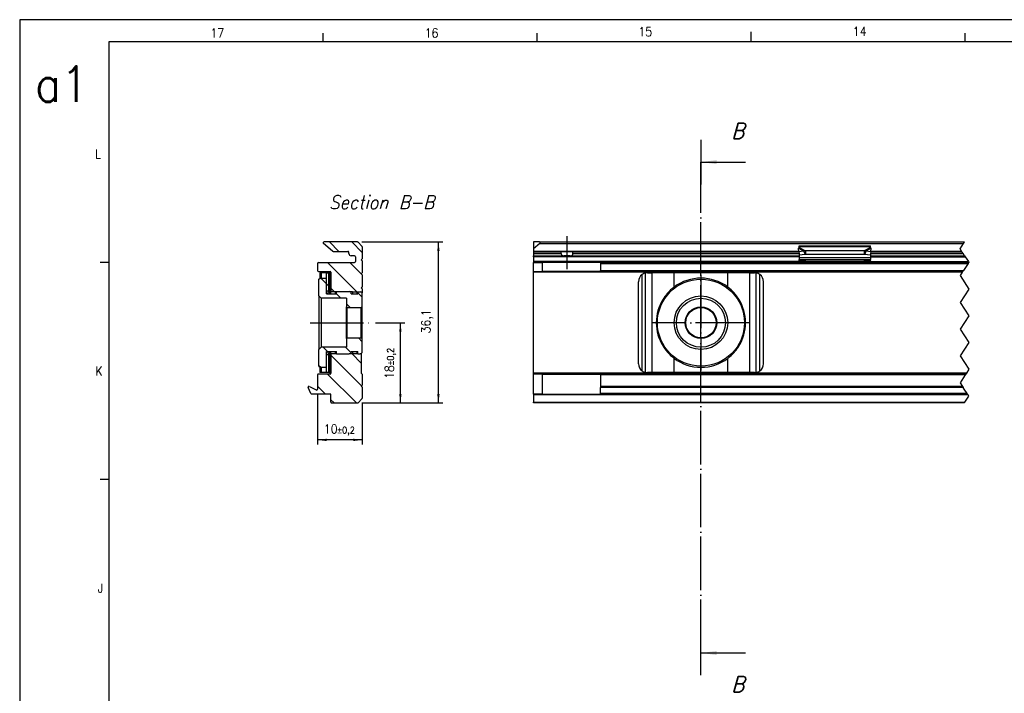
# Model space of a CAD drawing. Header units: millimetres. Extents: x -418 to 2050, y -784 to 1107.
# Tile 7 of 61: x -418 to -197, y 292 to 443. Entities that reach past the tile are written whole.
import ezdxf

# ---------------------------------------------------------------- set-up
doc = ezdxf.new("R2010")
doc.units = ezdxf.units.MM
doc.linetypes.add('DOT_CENTER', pattern=[14, 12, -1, 0, -1])
doc.layers.add('1', color=7, linetype='Continuous')
doc.styles.add('CONVERTER_11', font='txt.shx', dxfattribs={"width": 0.9, "oblique": 15})
doc.styles.add('CONVERTER_12', font='txt.shx', dxfattribs={"width": 0.9})
doc.dimstyles.new('ME10_DIM_20', dxfattribs={"dimtxt": 2, "dimasz": 2, "dimexe": 1, "dimexo": 1, "dimgap": 1, "dimtad": 1, "dimdsep": 46, "dimtxsty": 'CONVERTER_12', "dimsah": 1, "dimcen": 0.09, "dimclrd": 2, "dimclre": 2, "dimclrt": 2, "dimadec": 0, "dimazin": 0, "dimtol": 1, "dimtp": 0.2, "dimtm": 0.2, "dimtfac": 0.75, "dimtdec": 0, "dimtix": 1, "dimtmove": 0, "dimatfit": 3, "dimfxl": 1, "dimtolj": 1, "dimtzin": 0, "dimarcsym": 0})
doc.dimstyles.new('ME10_DIM_21', dxfattribs={"dimtxt": 2, "dimasz": 2, "dimexe": 1, "dimexo": 1, "dimgap": 1, "dimtad": 1, "dimdsep": 46, "dimtxsty": 'CONVERTER_12', "dimsah": 1, "dimcen": 0.09, "dimclrd": 2, "dimclre": 2, "dimclrt": 2, "dimadec": 0, "dimazin": 0, "dimtol": 1, "dimtp": 0.2, "dimtm": 0.2, "dimtfac": 0.75, "dimtdec": 0, "dimtix": 1, "dimtmove": 0, "dimatfit": 3, "dimfxl": 1, "dimtolj": 1, "dimtzin": 0, "dimarcsym": 0})
doc.dimstyles.new('ME10_DIM_22', dxfattribs={"dimtxt": 2, "dimasz": 2, "dimexe": 1, "dimexo": 1, "dimgap": 1, "dimtad": 1, "dimdsep": 46, "dimtxsty": 'CONVERTER_12', "dimsah": 1, "dimcen": 0.09, "dimclrd": 2, "dimclre": 2, "dimclrt": 2, "dimadec": 0, "dimazin": 0, "dimtfac": 1, "dimtdec": 4, "dimtix": 1, "dimtmove": 0, "dimatfit": 3, "dimfxl": 1, "dimtolj": 1, "dimtzin": 0, "dimarcsym": 0})
doc.dimstyles.get("Standard").update_dxf_attribs({"dimtxt": 0.18, "dimasz": 0.18, "dimexe": 0.18, "dimexo": 0.0625, "dimgap": 0.09, "dimtad": 0, "dimtih": 1, "dimtoh": 1, "dimdec": 4, "dimzin": 0, "dimdsep": 46, "dimtxsty": 'Standard', "dimcen": 0.09, "dimadec": 0, "dimazin": 0, "dimtfac": 1, "dimtdec": 4, "dimtofl": 0, "dimtmove": 0, "dimatfit": 3, "dimfxl": 1, "dimtolj": 1, "dimtzin": 0, "dimarcsym": 0})
pattern_1 = [(-45, (0, 0), (2.5, 2.5), [])]

# ---------------------------------------------------------------- blocks, each defined once
blk = doc.blocks.new('SOPORTE_SV2__11', base_point=(-353.42, 357.55))
at = {"linetype": 'Continuous'}
h = blk.add_hatch(dxfattribs=at)
h.set_pattern_fill('_USER', color=3, scale=3.535534, angle=-45, pattern_type=0)
h.set_pattern_definition(pattern_1)
edge = h.paths.add_edge_path()
edge.add_arc((-347.8, 391.75), 0.2, 230, 270)
edge.add_line((-347.8, 391.55), (-346.93, 391.55))
edge.add_line((-346.93, 391.55), (-344.48, 391.55))
edge.add_arc((-344.48, 391.35), 0.2, 0, 90, ccw=False)
edge.add_line((-344.28, 391.35), (-344.28, 391.05))
edge.add_arc((-343.78, 391.05), 0.5, 180, 270)
edge.add_line((-343.78, 390.55), (-343.63, 390.55))
edge.add_line((-343.63, 390.55), (-342.98, 390.55))
edge.add_arc((-342.98, 390.35), 0.2, 0, 90, ccw=False)
edge.add_line((-342.78, 390.35), (-342.78, 389.25))
edge.add_arc((-342.98, 389.25), 0.2, 270, 360, ccw=False)
edge.add_line((-342.98, 389.05), (-351.08, 389.05))
edge.add_arc((-351.08, 388.85), 0.2, 90, 180)
edge.add_line((-351.28, 388.85), (-351.28, 387.25))
edge.add_arc((-351.08, 387.25), 0.2, 180, 270)
edge.add_line((-351.08, 387.05), (-348.48, 387.05))
edge.add_arc((-348.48, 386.85), 0.2, 0, 90, ccw=False)
edge.add_line((-348.28, 386.85), (-348.28, 386.55))
edge.add_line((-348.28, 386.55), (-348.28, 382.5))
edge.add_line((-348.28, 382.5), (-347.28, 382.5))
edge.add_line((-347.28, 382.5), (-347.28, 382.55))
edge.add_line((-347.28, 382.55), (-347.03, 382.55))
edge.add_line((-347.03, 382.55), (-344.22, 382.55))
edge.add_line((-344.22, 382.55), (-343.48, 382.55))
edge.add_line((-343.48, 382.55), (-343.48, 382.45))
edge.add_line((-343.48, 382.45), (-342.48, 382.45))
edge.add_line((-342.48, 382.45), (-342.48, 382.5))
edge.add_line((-342.48, 382.5), (-342.23, 382.5))
edge.add_line((-342.23, 382.5), (-341.77, 382.5))
edge.add_line((-341.77, 382.5), (-341.28, 382.5))
edge.add_line((-341.28, 382.5), (-341.28, 383.15))
edge.add_line((-341.28, 383.15), (-341.48, 383.35))
edge.add_line((-341.48, 383.35), (-341.28, 383.55))
edge.add_line((-341.28, 383.55), (-341.28, 386.3))
edge.add_line((-341.28, 386.3), (-341.48, 386.5))
edge.add_line((-341.48, 386.5), (-341.28, 386.7))
edge.add_line((-341.28, 386.7), (-341.28, 389.45))
edge.add_line((-341.28, 389.45), (-341.48, 389.65))
edge.add_line((-341.48, 389.65), (-341.28, 389.85))
edge.add_line((-341.28, 389.85), (-341.28, 392.57))
edge.add_arc((-341.48, 392.57), 0.2, 0, 45)
edge.add_line((-341.34, 392.71), (-342.22, 393.59))
edge.add_arc((-342.36, 393.45), 0.2, 45, 90)
edge.add_line((-342.36, 393.65), (-349.83, 393.65))
edge.add_arc((-349.83, 393.45), 0.2, 90, 230)
edge.add_line((-349.96, 393.3), (-347.93, 391.6))
h = blk.add_hatch(dxfattribs=at)
h.set_pattern_fill('_USER', color=3, scale=3.535534, angle=-45, pattern_type=0)
h.set_pattern_definition(pattern_1)
edge = h.paths.add_edge_path()
edge.add_spline(control_points=[(-348.75, 382.65), (-348.79, 382.65), (-348.88, 382.65), (-349, 382.65), (-349.13, 382.65), (-349.21, 382.65), (-349.25, 382.65)], knot_values=[0, 0, 0, 0, 0.125, 0.25, 0.375, 0.5, 0.5, 0.5, 0.5], degree=3, periodic=0)
edge.add_line((-349.25, 382.65), (-349.25, 386.75))
edge.add_line((-349.25, 386.75), (-348.75, 386.75))
edge.add_line((-348.75, 386.75), (-348.75, 382.65))
h = blk.add_hatch(dxfattribs=at)
h.set_pattern_fill('_USER', color=3, scale=3.535534, angle=-45, pattern_type=0)
h.set_pattern_definition(pattern_1)
edge = h.paths.add_edge_path()
edge.add_line((-349.28, 382.59), (-349.28, 382.02))
edge.add_line((-349.28, 382.02), (-347.03, 382.02))
edge.add_line((-347.03, 382.02), (-347.03, 382.55))
edge.add_line((-347.03, 382.55), (-344.22, 382.55))
edge.add_arc((-344.22, 381.94), 0.613, 36.3292, 89.4593, ccw=False)
edge.add_line((-343.73, 382.3), (-343.73, 382.02))
edge.add_line((-343.73, 382.02), (-342.23, 382.02))
edge.add_line((-342.23, 382.02), (-342.23, 382.5))
edge.add_line((-342.23, 382.5), (-341.77, 382.5))
edge.add_arc((-341.77, 381.89), 0.613, 36.3182, 89.4483, ccw=False)
edge.add_line((-341.28, 382.25), (-341.28, 379.2))
edge.add_line((-341.28, 379.2), (-341.53, 378.95))
edge.add_line((-341.53, 378.95), (-344.63, 378.95))
edge.add_line((-344.63, 378.95), (-344.78, 379.1))
edge.add_line((-344.78, 379.1), (-344.78, 381.05))
edge.add_line((-344.78, 381.05), (-350.48, 381.05))
edge.add_line((-350.48, 381.05), (-350.98, 381.55))
edge.add_line((-350.98, 381.55), (-350.98, 385.3))
edge.add_line((-350.98, 385.3), (-350.73, 385.55))
edge.add_line((-350.73, 385.55), (-349.28, 385.55))
edge.add_line((-349.28, 385.55), (-349.28, 382.59))
h = blk.add_hatch(dxfattribs=at)
h.set_pattern_fill('_USER', color=3, scale=3.535534, angle=-45, pattern_type=0)
h.set_pattern_definition(pattern_1)
edge = h.paths.add_edge_path()
edge.add_line((-343.73, 368.8), (-343.73, 369.07))
edge.add_line((-343.73, 369.07), (-342.23, 369.07))
edge.add_line((-342.23, 369.07), (-342.23, 368.6))
edge.add_line((-342.23, 368.6), (-341.77, 368.6))
edge.add_arc((-341.77, 369.21), 0.613, 270.5517, 323.6818)
edge.add_line((-341.28, 368.85), (-341.28, 371.9))
edge.add_line((-341.28, 371.9), (-341.53, 372.15))
edge.add_line((-341.53, 372.15), (-344.63, 372.15))
edge.add_line((-344.63, 372.15), (-344.78, 372))
edge.add_line((-344.78, 372), (-344.78, 370.05))
edge.add_line((-344.78, 370.05), (-350.48, 370.05))
edge.add_line((-350.48, 370.05), (-350.98, 369.55))
edge.add_line((-350.98, 369.55), (-350.98, 365.8))
edge.add_line((-350.98, 365.8), (-350.73, 365.55))
edge.add_line((-350.73, 365.55), (-349.28, 365.55))
edge.add_line((-349.28, 365.55), (-349.28, 368.51))
edge.add_line((-349.28, 368.51), (-349.28, 369.07))
edge.add_line((-349.28, 369.07), (-347.03, 369.07))
edge.add_line((-347.03, 369.07), (-347.03, 368.55))
edge.add_line((-347.03, 368.55), (-344.22, 368.55))
edge.add_arc((-344.22, 369.16), 0.613, 270.5407, 323.6708)
h = blk.add_hatch(dxfattribs=at)
h.set_pattern_fill('_USER', color=3, scale=3.535534, angle=-45, pattern_type=0)
h.set_pattern_definition(pattern_1)
edge = h.paths.add_edge_path()
edge.add_line((-342.48, 368.6), (-342.48, 368.65))
edge.add_line((-342.48, 368.65), (-343.48, 368.65))
edge.add_line((-343.48, 368.65), (-343.48, 368.55))
edge.add_line((-343.48, 368.55), (-344.22, 368.55))
edge.add_line((-344.22, 368.55), (-347.03, 368.55))
edge.add_line((-347.03, 368.55), (-347.28, 368.55))
edge.add_line((-347.28, 368.55), (-347.28, 368.6))
edge.add_line((-347.28, 368.6), (-348.28, 368.6))
edge.add_line((-348.28, 368.6), (-348.28, 364.55))
edge.add_line((-348.28, 364.55), (-348.28, 364.25))
edge.add_arc((-348.48, 364.25), 0.2, 270, 360, ccw=False)
edge.add_line((-348.48, 364.05), (-351.08, 364.05))
edge.add_arc((-351.08, 363.85), 0.2, 90, 180)
edge.add_line((-351.28, 363.85), (-351.28, 360.66))
edge.add_arc((-351.48, 360.66), 0.2, 244, 360, ccw=False)
edge.add_line((-351.57, 360.48), (-353.13, 361.25))
edge.add_arc((-353.22, 361.07), 0.2, 64, 204)
edge.add_line((-353.4, 360.99), (-352.82, 359.67))
edge.add_arc((-352.63, 359.75), 0.2, 204, 270)
edge.add_line((-352.63, 359.55), (-348.48, 359.55))
edge.add_arc((-348.48, 359.35), 0.2, 0, 90, ccw=False)
edge.add_line((-348.28, 359.35), (-348.28, 357.75))
edge.add_arc((-348.08, 357.75), 0.2, 180, 270)
edge.add_line((-348.08, 357.55), (-342.36, 357.55))
edge.add_arc((-342.36, 357.75), 0.2, 270, 315)
edge.add_line((-342.22, 357.61), (-341.34, 358.49))
edge.add_arc((-341.48, 358.63), 0.2, 315, 360)
edge.add_line((-341.28, 358.63), (-341.28, 361.15))
edge.add_line((-341.28, 361.15), (-341.48, 361.35))
edge.add_line((-341.48, 361.35), (-341.28, 361.55))
edge.add_line((-341.28, 361.55), (-341.28, 364.05))
edge.add_line((-341.28, 364.05), (-341.48, 364.25))
edge.add_line((-341.48, 364.25), (-341.48, 368.6))
edge.add_line((-341.48, 368.6), (-341.77, 368.6))
edge.add_line((-341.77, 368.6), (-342.23, 368.6))
edge.add_line((-342.23, 368.6), (-342.48, 368.6))
h = blk.add_hatch(dxfattribs=at)
h.set_pattern_fill('_USER', color=3, scale=3.535534, angle=-45, pattern_type=0)
h.set_pattern_definition(pattern_1)
edge = h.paths.add_edge_path()
edge.add_line((-349.25, 368.45), (-349.25, 364.35))
edge.add_line((-349.25, 364.35), (-348.75, 364.35))
edge.add_line((-348.75, 364.35), (-348.75, 368.45))
edge.add_spline(control_points=[(-348.75, 368.45), (-348.79, 368.45), (-348.88, 368.45), (-349, 368.45), (-349.13, 368.45), (-349.21, 368.45), (-349.25, 368.45)], knot_values=[0, 0, 0, 0, 0.125, 0.25, 0.375, 0.5, 0.5, 0.5, 0.5], degree=3, periodic=0)
at = {"color": 7, "linetype": 'Continuous'}
for p, q in [((-347.93, 391.6), (-349.96, 393.3)), ((-342.36, 393.65), (-349.83, 393.65)), ((-341.34, 392.71), (-342.22, 393.59)), ((-347.8, 391.55), (-346.93, 391.55)), ((-346.93, 391.55), (-344.48, 391.55)), ((-344.28, 391.05), (-344.28, 391.35)), ((-343.63, 390.55), (-343.78, 390.55)), ((-342.98, 390.55), (-343.63, 390.55)), ((-341.28, 392.57), (-341.28, 389.85)), ((-351.28, 388.85), (-351.28, 387.25)), ((-351.08, 389.05), (-342.98, 389.05)), ((-342.78, 390.35), (-342.78, 389.25)), ((-341.28, 389.85), (-341.48, 389.65)), ((-341.48, 389.65), (-341.28, 389.45)), ((-341.28, 389.45), (-341.28, 386.7)), ((-351.08, 387.05), (-348.48, 387.05)), ((-350.75, 386.75), (-350.75, 385.53)), ((-350.38, 386.75), (-350.75, 386.75)), ((-349.25, 386.75), (-350.38, 386.75)), ((-349.25, 382.65), (-349.25, 386.75)), ((-349.25, 386.75), (-348.75, 386.75)), ((-348.75, 382.65), (-348.75, 386.75)), ((-348.75, 386.75), (-348.64, 386.75)), ((-348.28, 386.85), (-348.28, 386.55)), ((-348.28, 386.55), (-348.28, 382.5)), ((-341.28, 386.7), (-341.48, 386.5)), ((-341.48, 386.5), (-341.28, 386.3)), ((-341.28, 386.3), (-341.28, 383.55)), ((-350.98, 385.3), (-350.73, 385.55)), ((-350.98, 381.55), (-350.98, 385.3)), ((-350.73, 385.55), (-349.28, 385.55)), ((-349.28, 382.59), (-349.28, 385.55)), ((-349.28, 382.02), (-349.28, 382.59)), ((-349.28, 382.02), (-347.03, 382.02)), ((-347.28, 382.5), (-348.28, 382.5)), ((-348.28, 382.02), (-348.28, 382.5)), ((-347.28, 382.5), (-347.28, 382.55)), ((-347.28, 382.55), (-347.03, 382.55)), ((-347.28, 382.02), (-347.28, 382.5)), ((-347.03, 382.02), (-347.03, 382.55)), ((-347.03, 382.55), (-344.22, 382.55)), ((-344.22, 382.55), (-343.48, 382.55)), ((-343.73, 382.02), (-343.73, 382.3)), ((-343.73, 382.02), (-342.23, 382.02)), ((-343.48, 382.55), (-343.48, 382.45)), ((-343.48, 382.45), (-342.48, 382.45)), ((-343.48, 382.45), (-343.48, 382.02)), ((-342.48, 382.45), (-342.48, 382.5)), ((-342.48, 382.5), (-342.23, 382.5)), ((-342.48, 382.45), (-342.48, 382.02)), ((-342.23, 382.02), (-342.23, 382.5)), ((-342.23, 382.5), (-341.77, 382.5)), ((-341.77, 382.5), (-341.28, 382.5)), ((-341.28, 383.55), (-341.48, 383.35)), ((-341.48, 383.35), (-341.28, 383.15)), ((-341.28, 383.15), (-341.28, 382.5)), ((-341.28, 382.5), (-341.28, 382.25)), ((-341.28, 379.2), (-341.28, 382.25)), ((-350.48, 381.05), (-350.98, 381.55)), ((-350.98, 381.55), (-350.98, 369.55)), ((-344.78, 381.05), (-350.48, 381.05)), ((-350.48, 381.05), (-350.48, 375.55)), ((-344.78, 381.05), (-344.78, 379.1)), ((-344.78, 372), (-344.78, 379.1)), ((-344.63, 378.95), (-344.78, 379.1)), ((-344.63, 372.15), (-344.63, 378.95)), ((-344.63, 378.95), (-341.53, 378.95)), ((-341.53, 378.95), (-341.28, 379.2)), ((-341.53, 372.15), (-341.53, 378.95)), ((-341.28, 371.9), (-341.28, 379.2)), ((-350.48, 375.55), (-350.48, 370.05)), ((-344.63, 372.15), (-344.78, 372)), ((-344.78, 372), (-344.78, 370.05)), ((-344.63, 372.15), (-341.53, 372.15)), ((-341.53, 372.15), (-341.28, 371.9)), ((-341.28, 368.85), (-341.28, 371.9)), ((-350.48, 370.05), (-350.98, 369.55)), ((-350.98, 365.8), (-350.98, 369.55)), ((-344.78, 370.05), (-350.48, 370.05)), ((-349.28, 368.51), (-349.28, 369.07)), ((-349.28, 369.07), (-347.03, 369.07)), ((-349.28, 365.55), (-349.28, 368.51)), ((-349.25, 364.35), (-349.25, 368.45)), ((-348.75, 364.35), (-348.75, 368.45)), ((-348.28, 368.6), (-348.28, 369.07)), ((-347.28, 368.6), (-348.28, 368.6)), ((-348.28, 368.6), (-348.28, 364.55)), ((-347.28, 368.6), (-347.28, 369.07)), ((-347.28, 368.55), (-347.28, 368.6)), ((-347.03, 368.55), (-347.28, 368.55)), ((-347.03, 368.55), (-347.03, 369.07)), ((-347.03, 368.55), (-344.22, 368.55)), ((-343.48, 368.55), (-344.22, 368.55)), ((-343.73, 368.8), (-343.73, 369.07)), ((-343.73, 369.07), (-342.23, 369.07)), ((-343.48, 369.07), (-343.48, 368.65)), ((-343.48, 368.65), (-342.48, 368.65)), ((-343.48, 368.65), (-343.48, 368.55)), ((-342.48, 369.07), (-342.48, 368.65)), ((-342.48, 368.6), (-342.48, 368.65)), ((-342.23, 368.6), (-342.48, 368.6)), ((-342.23, 368.6), (-342.23, 369.07)), ((-342.23, 368.6), (-341.77, 368.6)), ((-341.48, 368.6), (-341.77, 368.6)), ((-341.48, 368.6), (-341.48, 368.68)), ((-341.48, 368.6), (-341.48, 364.25)), ((-348.48, 364.05), (-351.08, 364.05)), ((-350.98, 365.8), (-350.73, 365.55)), ((-350.75, 365.57), (-350.75, 364.35)), ((-350.38, 364.35), (-350.75, 364.35)), ((-350.73, 365.55), (-349.28, 365.55)), ((-349.25, 364.35), (-350.38, 364.35)), ((-348.75, 364.35), (-349.25, 364.35)), ((-348.64, 364.35), (-348.75, 364.35)), ((-348.28, 364.55), (-348.28, 364.25)), ((-341.48, 364.25), (-341.28, 364.05)), ((-341.28, 364.05), (-341.28, 361.55)), ((-351.28, 363.85), (-351.28, 360.66)), ((-352.82, 359.67), (-353.4, 360.99)), ((-353.13, 361.25), (-351.57, 360.48)), ((-341.28, 361.55), (-341.48, 361.35)), ((-341.48, 361.35), (-341.28, 361.15)), ((-341.28, 361.15), (-341.28, 358.63)), ((-348.48, 359.55), (-352.63, 359.55)), ((-348.28, 357.75), (-348.28, 359.35)), ((-348.08, 357.55), (-342.36, 357.55)), ((-342.22, 357.61), (-341.34, 358.49))]:
    blk.add_line(p, q, dxfattribs=at)
at = {"color": 3, "linetype": 'Continuous'}
for p, q in [((-350.38, 385.55), (-350.38, 386.75)), ((-348.56, 382.02), (-348.56, 386.75)), ((-348.56, 364.35), (-348.56, 369.07)), ((-350.38, 364.35), (-350.38, 365.55))]:
    blk.add_line(p, q, dxfattribs=at)
at = {"color": 7, "linetype": 'Continuous'}
for centre, radius, start, end in [((-349.83, 393.45), 0.2, 90, 230), ((-342.36, 393.45), 0.2, 45, 90), ((-341.48, 392.57), 0.2, 0, 45), ((-347.8, 391.75), 0.2, 230, 270), ((-344.48, 391.35), 0.2, 0, 90), ((-343.78, 391.05), 0.5, 180, 270), ((-342.98, 390.35), 0.2, 0, 90), ((-351.08, 388.85), 0.2, 90, 180), ((-342.98, 389.25), 0.2, 270, 0), ((-351.08, 387.25), 0.2, 180, 270), ((-348.48, 386.85), 0.2, 0, 90), ((-344.22, 381.94), 0.613, 36.3292, 89.4593), ((-341.77, 381.89), 0.613, 36.3182, 89.4483), ((-344.22, 369.16), 0.613, 270.5407, 323.6708), ((-341.77, 369.21), 0.613, 270.5517, 323.6818), ((-351.08, 363.85), 0.2, 90, 180), ((-348.48, 364.25), 0.2, 270, 0), ((-353.22, 361.07), 0.2, 64, 204), ((-352.63, 359.75), 0.2, 204, 270), ((-351.48, 360.66), 0.2, 244, 0), ((-348.48, 359.35), 0.2, 0, 90), ((-348.08, 357.75), 0.2, 180, 270), ((-342.36, 357.75), 0.2, 270, 315), ((-341.48, 358.63), 0.2, 315, 360)]:
    blk.add_arc(centre, radius, start, end, dxfattribs=at)
for points, knots in [([(-348.56, 386.75), (-348.57, 386.75), (-348.6, 386.75), (-348.63, 386.75), (-348.64, 386.75)], [0, 0, 0, 0, 0.04287066, 0.08566535, 0.08566535, 0.08566535, 0.08566535]), ([(-348.42, 386.71), (-348.43, 386.71), (-348.45, 386.72), (-348.48, 386.73), (-348.52, 386.74), (-348.55, 386.74), (-348.56, 386.75)], [0, 0, 0, 0, 0.0335814, 0.0688181, 0.1061577, 0.1455934, 0.1455934, 0.1455934, 0.1455934]), ([(-348.28, 386.55), (-348.29, 386.57), (-348.3, 386.6), (-348.33, 386.65), (-348.37, 386.68), (-348.4, 386.7), (-348.42, 386.71)], [0, 0, 0, 0, 0.0566977, 0.11026, 0.1630025, 0.217434, 0.217434, 0.217434, 0.217434]), ([(-349.28, 382.59), (-349.28, 382.59), (-349.27, 382.61), (-349.26, 382.63), (-349.26, 382.64), (-349.25, 382.65), (-349.25, 382.65)], [0, 0, 0, 0, 0.02560953, 0.05160843, 0.06023473, 0.06886103, 0.06886103, 0.06886103, 0.06886103]), ([(-349, 382.02), (-348.99, 382.07), (-348.95, 382.16), (-348.9, 382.29), (-348.84, 382.43), (-348.8, 382.53), (-348.77, 382.6), (-348.76, 382.63), (-348.75, 382.65)], [0, 0, 0, 0, 0.143141, 0.287047, 0.4308662, 0.575577, 0.6243996, 0.6732222, 0.6732222, 0.6732222, 0.6732222]), ([(-349.25, 368.45), (-349.25, 368.45), (-349.26, 368.46), (-349.26, 368.47), (-349.27, 368.49), (-349.28, 368.51), (-349.28, 368.51)], [0, 0, 0, 0, 0.008627, 0.017254, 0.04325307, 0.06886104, 0.06886104, 0.06886104, 0.06886104]), ([(-348.75, 368.45), (-348.76, 368.47), (-348.77, 368.5), (-348.8, 368.57), (-348.84, 368.67), (-348.9, 368.81), (-348.95, 368.94), (-348.99, 369.03), (-349, 369.07)], [0, 0, 0, 0, 0.048767, 0.097534, 0.2420646, 0.385741, 0.5298653, 0.6732222, 0.6732222, 0.6732222, 0.6732222]), ([(-348.64, 364.35), (-348.63, 364.35), (-348.6, 364.35), (-348.57, 364.35), (-348.56, 364.35)], [0, 0, 0, 0, 0.04279469, 0.08566535, 0.08566535, 0.08566535, 0.08566535]), ([(-348.56, 364.35), (-348.55, 364.36), (-348.52, 364.36), (-348.48, 364.37), (-348.45, 364.38), (-348.43, 364.39), (-348.42, 364.39)], [0, 0, 0, 0, 0.0394357, 0.0767753, 0.1120119, 0.1455934, 0.1455934, 0.1455934, 0.1455934]), ([(-348.42, 364.39), (-348.4, 364.4), (-348.37, 364.42), (-348.33, 364.45), (-348.3, 364.5), (-348.29, 364.53), (-348.28, 364.55)], [0, 0, 0, 0, 0.0544314, 0.107174, 0.1607363, 0.2174339, 0.2174339, 0.2174339, 0.2174339])]:
    blk.add_open_spline(points, degree=3, knots=knots, dxfattribs=at)
for points in [[(-348.75, 382.65), (-348.79, 382.65), (-348.88, 382.65), (-349, 382.65), (-349.13, 382.65), (-349.21, 382.65), (-349.25, 382.65)], [(-349.25, 368.45), (-349.21, 368.45), (-349.13, 368.45), (-349, 368.45), (-348.88, 368.45), (-348.79, 368.45), (-348.75, 368.45)]]:
    blk.add_open_spline(points, degree=3, dxfattribs=at)
at = {"layer": '1', "color": 2, "linetype": 'DOT_CENTER'}
blk.add_line((-352.98, 375.55), (-339.28, 375.55), dxfattribs=at)
blk.add_line((-352.98, 375.55), (-339.28, 375.55), dxfattribs=at)
blk = doc.blocks.new('*D86')
at = {"layer": '1', "color": 2, "linetype": 'Continuous'}
for p, q in [((-351.28, 359.66), (-351.28, 348.27)), ((-341.28, 357.63), (-341.28, 348.27)), ((-341.28, 349.27), (-351.28, 349.27))]:
    blk.add_line(p, q, dxfattribs=at)
at = {"layer": '1', "color": 2}
for points in [[(-349.28, 349.54), (-349.28, 349.01), (-351.28, 349.27)], [(-343.28, 349.01), (-343.28, 349.54), (-341.28, 349.27)]]:
    blk.add_solid(points, dxfattribs=at)
at = {"layer": '1', "color": 2, "insert": (-349.89, 350.27), "char_height": 2, "attachment_point": 7, "rotation": 0.0001, "line_spacing_factor": 0.60024, "style": 'CONVERTER_12'}
blk.add_mtext('\\C2;10\\C2;\\H1.5;{\\Fgdt;`}0,2', dxfattribs=at)
blk = doc.blocks.new('*D87')
at = {"layer": '1', "color": 2, "linetype": 'Continuous'}
for p, q in [((-338.28, 375.55), (-331.74, 375.55)), ((-332.74, 357.55), (-332.74, 375.55)), ((-341.36, 357.55), (-331.74, 357.55))]:
    blk.add_line(p, q, dxfattribs=at)
at = {"layer": '1', "color": 2}
for points in [[(-332.47, 373.55), (-333, 373.55), (-332.74, 375.55)], [(-333, 359.55), (-332.47, 359.55), (-332.74, 357.55)]]:
    blk.add_solid(points, dxfattribs=at)
at = {"layer": '1', "color": 2, "insert": (-333.74, 362.94), "char_height": 2, "attachment_point": 7, "rotation": 90, "line_spacing_factor": 0.60024, "style": 'CONVERTER_12'}
blk.add_mtext('\\C2;18\\C2;\\H1.5;{\\Fgdt;`}0,2', dxfattribs=at)
blk = doc.blocks.new('*D88')
at = {"layer": '1', "color": 2, "linetype": 'Continuous'}
for p, q in [((-341.36, 393.65), (-323.21, 393.65)), ((-324.21, 357.55), (-324.21, 393.65)), ((-341.36, 357.55), (-323.21, 357.55))]:
    blk.add_line(p, q, dxfattribs=at)
at = {"layer": '1', "color": 2}
for points in [[(-323.95, 391.65), (-324.48, 391.65), (-324.21, 393.65)], [(-324.48, 359.55), (-323.95, 359.55), (-324.21, 357.55)]]:
    blk.add_solid(points, dxfattribs=at)
at = {"layer": '1', "color": 2, "insert": (-325.41, 373.15), "char_height": 2, "attachment_point": 7, "rotation": 90, "line_spacing_factor": 0.60024, "style": 'CONVERTER_12'}
blk.add_mtext('36,1', dxfattribs=at)
blk = doc.blocks.new('SOPORTE_SV2__21', base_point=(-302.89, 357.55))
at = {"color": 7, "linetype": 'Continuous'}
for p, q in [((-302.89, 393.65), (-302.89, 392.1)), ((-301.59, 393.65), (-302.89, 393.65)), ((-301.46, 393.3), (-302.89, 392.1)), ((-301.59, 393.65), (-206.32, 393.65)), ((-243.39, 392.82), (-227.39, 392.82)), ((-243.39, 392.61), (-243.39, 392.82)), ((-227.39, 392.61), (-227.39, 392.82)), ((-302.89, 392.1), (-302.89, 391.6)), ((-302.89, 391.6), (-302.89, 391.55)), ((-302.89, 391.55), (-302.89, 391.35)), ((-302.89, 391.55), (-296.83, 391.55)), ((-302.89, 391.35), (-302.89, 391.05)), ((-302.89, 391.05), (-302.89, 390.55)), ((-302.89, 390.35), (-302.89, 390.55)), ((-302.89, 390.55), (-296.08, 390.55)), ((-296.83, 391.55), (-293.95, 391.55)), ((-296.7, 391.05), (-296.7, 391.35)), ((-294.7, 390.55), (-296.08, 390.55)), ((-294.7, 390.55), (-243.39, 390.55)), ((-294.08, 391.05), (-294.08, 391.35)), ((-293.95, 391.55), (-243.48, 391.55)), ((-243.48, 391.43), (-243.5, 392.23)), ((-242.31, 391.61), (-243.48, 391.43)), ((-243.48, 391.43), (-243.3, 390.7)), ((-243.39, 392.43), (-243.39, 392.61)), ((-243.39, 391.08), (-243.39, 390.21)), ((-242.12, 390.88), (-243.3, 390.7)), ((-242.31, 391.61), (-242.2, 391.17)), ((-242.2, 391.17), (-242.12, 390.88)), ((-228.8, 391.7), (-241.98, 391.7)), ((-241.98, 391.7), (-241.98, 391.19)), ((-241.98, 391.19), (-241.98, 390.85)), ((-228.8, 390.85), (-241.98, 390.85)), ((-228.8, 391.7), (-228.8, 391.19)), ((-228.8, 391.19), (-228.8, 390.85)), ((-228.58, 391.17), (-228.66, 390.88)), ((-227.48, 390.7), (-228.66, 390.88)), ((-228.47, 391.61), (-228.58, 391.17)), ((-227.3, 391.43), (-228.47, 391.61)), ((-227.3, 391.43), (-227.48, 390.7)), ((-227.39, 392.43), (-227.39, 392.61)), ((-227.39, 391.08), (-227.39, 390.21)), ((-227.39, 390.55), (-206.32, 390.55)), ((-227.3, 391.43), (-227.28, 392.23)), ((-227.3, 391.55), (-206.99, 391.55)), ((-302.89, 390.35), (-302.89, 389.25)), ((-302.89, 389.25), (-302.89, 389.05)), ((-302.89, 387.05), (-302.89, 389.05)), ((-302.89, 389.05), (-300.89, 389.05)), ((-300.89, 387.05), (-300.89, 389.05)), ((-287.89, 389.05), (-300.89, 389.05)), ((-287.89, 389.05), (-243.39, 389.05)), ((-287.89, 389.05), (-287.89, 388.85)), ((-287.89, 388.85), (-287.89, 387.25)), ((-243.39, 390.21), (-243.39, 389.72)), ((-243.39, 389.72), (-227.39, 389.72)), ((-243.39, 389.44), (-243.39, 389.72)), ((-243.39, 389.44), (-243.39, 389.26)), ((-243.39, 389.26), (-243.39, 389.05)), ((-240.63, 389.05), (-243.39, 389.05)), ((-238.39, 389.06), (-241.9, 389.33)), ((-241.9, 389.22), (-241.9, 389.33)), ((-241.9, 389.15), (-240.63, 389.05)), ((-238.39, 389.05), (-240.63, 389.05)), ((-238.39, 389.06), (-238.39, 389.05)), ((-232.39, 389.06), (-238.39, 389.06)), ((-238.39, 389.05), (-232.39, 389.05)), ((-228.88, 389.33), (-232.39, 389.06)), ((-232.39, 389.06), (-232.39, 389.05)), ((-230.15, 389.05), (-232.39, 389.05)), ((-230.15, 389.05), (-228.88, 389.15)), ((-227.39, 389.05), (-230.15, 389.05)), ((-228.88, 389.33), (-228.88, 389.22)), ((-227.39, 390.21), (-227.39, 389.72)), ((-227.39, 389.44), (-227.39, 389.72)), ((-227.39, 389.44), (-227.39, 389.26)), ((-227.39, 389.26), (-227.39, 389.05)), ((-227.39, 389.05), (-205.39, 389.05)), ((-302.89, 386.85), (-302.89, 387.05)), ((-302.89, 387.05), (-300.89, 387.05)), ((-302.89, 364.25), (-302.89, 386.85)), ((-287.89, 387.05), (-300.89, 387.05)), ((-287.89, 387.05), (-287.89, 387.25)), ((-287.89, 387.05), (-206.72, 387.05)), ((-277.39, 386.75), (-276.32, 386.75)), ((-271.4, 386.75), (-276.32, 386.75)), ((-259.38, 386.75), (-271.4, 386.75)), ((-254.46, 386.75), (-259.38, 386.75)), ((-254.46, 386.75), (-253.39, 386.75)), ((-279.39, 366.35), (-279.39, 384.75)), ((-251.39, 366.35), (-251.39, 384.75)), ((-302.89, 364.05), (-302.89, 364.25)), ((-302.89, 359.55), (-302.89, 364.05)), ((-300.89, 364.05), (-302.89, 364.05)), ((-300.89, 359.55), (-300.89, 364.05)), ((-300.89, 364.05), (-287.89, 364.05)), ((-287.89, 364.05), (-287.89, 363.85)), ((-206.05, 364.05), (-287.89, 364.05)), ((-276.32, 364.35), (-277.39, 364.35)), ((-271.4, 364.35), (-276.32, 364.35)), ((-259.38, 364.35), (-271.4, 364.35)), ((-254.46, 364.35), (-259.38, 364.35)), ((-253.39, 364.35), (-254.46, 364.35)), ((-287.89, 363.85), (-287.89, 361.27)), ((-287.89, 361.27), (-287.89, 360.99)), ((-206.8, 361.27), (-287.89, 361.27)), ((-287.89, 359.67), (-287.89, 360.99)), ((-287.89, 359.55), (-287.89, 359.67)), ((-302.89, 359.55), (-302.89, 359.35)), ((-300.89, 359.55), (-302.89, 359.55)), ((-302.89, 359.35), (-302.89, 357.75)), ((-302.89, 357.55), (-302.89, 357.75)), ((-206.39, 357.55), (-302.89, 357.55)), ((-300.89, 359.55), (-287.89, 359.55)), ((-205.65, 359.55), (-287.89, 359.55))]:
    blk.add_line(p, q, dxfattribs=at)
at = {"color": 3, "linetype": 'Continuous'}
for p, q in [((-301.46, 393.3), (-206.56, 393.3)), ((-302.89, 391.6), (-243.48, 391.6)), ((-296.7, 391.35), (-302.89, 391.35)), ((-302.89, 391.05), (-296.7, 391.05)), ((-243.46, 391.35), (-294.08, 391.35)), ((-294.08, 391.05), (-243.39, 391.05)), ((-243.5, 392.23), (-242.31, 391.61)), ((-243.39, 392.61), (-227.39, 392.61)), ((-243.39, 392.43), (-241.98, 391.7)), ((-227.39, 392.43), (-228.8, 391.7)), ((-227.28, 392.23), (-228.47, 391.61)), ((-227.39, 391.05), (-206.65, 391.05)), ((-206.85, 391.35), (-227.32, 391.35)), ((-227.3, 391.6), (-207.02, 391.6)), ((-243.39, 390.35), (-302.89, 390.35)), ((-243.39, 389.25), (-302.89, 389.25)), ((-287.89, 388.85), (-205.52, 388.85)), ((-243.39, 390.21), (-227.39, 390.21)), ((-241.9, 389.33), (-228.88, 389.33)), ((-241.9, 389.15), (-241.9, 389.22)), ((-228.88, 389.22), (-228.88, 389.15)), ((-227.39, 390.35), (-206.19, 390.35)), ((-227.39, 389.25), (-205.45, 389.25)), ((-206.85, 386.85), (-302.89, 386.85)), ((-287.89, 387.25), (-206.59, 387.25)), ((-278.59, 364.75), (-278.59, 386.35)), ((-277.79, 364.39), (-277.79, 386.71)), ((-276.32, 364.35), (-276.32, 386.75)), ((-271.4, 383.54), (-271.4, 386.75)), ((-259.38, 383.54), (-259.38, 386.75)), ((-254.46, 364.35), (-254.46, 386.75)), ((-252.99, 364.39), (-252.99, 386.71)), ((-252.19, 364.75), (-252.19, 386.35)), ((-271.4, 364.35), (-271.4, 367.56)), ((-259.38, 364.35), (-259.38, 367.56)), ((-205.92, 364.25), (-302.89, 364.25)), ((-206.19, 363.85), (-287.89, 363.85)), ((-206.61, 360.99), (-287.89, 360.99)), ((-205.73, 359.67), (-287.89, 359.67)), ((-205.52, 359.35), (-302.89, 359.35)), ((-302.89, 357.75), (-206.25, 357.75))]:
    blk.add_line(p, q, dxfattribs=at)
at = {"color": 2, "linetype": 'DOT_CENTER'}
for p, q in [((-207.35, 392.1), (-206.56, 393.3)), ((-206.56, 393.3), (-206.32, 393.65)), ((-207.02, 391.6), (-207.35, 392.1)), ((-206.99, 391.55), (-207.02, 391.6)), ((-206.99, 391.55), (-206.85, 391.35)), ((-206.65, 391.05), (-206.85, 391.35)), ((-206.32, 390.55), (-206.65, 391.05)), ((-206.32, 390.55), (-206.19, 390.35)), ((-205.52, 388.85), (-206.59, 387.25)), ((-206.19, 390.35), (-205.45, 389.25)), ((-205.52, 388.85), (-205.39, 389.05)), ((-205.45, 389.25), (-205.35, 389.1)), ((-205.35, 389.1), (-205.39, 389.05)), ((-206.85, 386.85), (-207.35, 386.1)), ((-207.35, 386.1), (-205.35, 383.1)), ((-206.72, 387.05), (-206.85, 386.85)), ((-206.72, 387.05), (-206.59, 387.25)), ((-205.35, 383.1), (-207.35, 380.1)), ((-207.35, 380.1), (-205.35, 377.1)), ((-205.35, 377.1), (-207.35, 374.1)), ((-207.35, 374.1), (-205.35, 371.1)), ((-205.35, 371.1), (-207.35, 368.1)), ((-207.35, 368.1), (-205.35, 365.1)), ((-206.19, 363.85), (-206.05, 364.05)), ((-205.92, 364.25), (-206.05, 364.05)), ((-205.35, 365.1), (-205.92, 364.25)), ((-206.19, 363.85), (-207.35, 362.1)), ((-207.35, 362.1), (-206.8, 361.27)), ((-206.8, 361.27), (-206.61, 360.99)), ((-206.4, 360.66), (-206.61, 360.99)), ((-205.73, 359.67), (-206.4, 360.66)), ((-205.65, 359.55), (-205.73, 359.67)), ((-206.39, 357.55), (-206.25, 357.75)), ((-206.25, 357.75), (-205.35, 359.1)), ((-205.65, 359.55), (-205.52, 359.35)), ((-205.35, 359.1), (-205.52, 359.35))]:
    blk.add_line(p, q, dxfattribs=at)
at = {"color": 7, "linetype": 'Continuous'}
for radius in [9.75, 6, 5.5, 3.55, 3.4]:
    blk.add_circle((-265.39, 375.55), radius, dxfattribs=at)
for centre, radius, start, end in [((-301.59, 393.45), 0.2, 310, 90), ((-277.39, 384.75), 2, 126.8699, 180), ((-277.39, 384.75), 2, 101.598, 126.8699), ((-277.39, 384.75), 2, 90, 101.598), ((-253.39, 384.75), 2, 78.402, 90), ((-253.39, 384.75), 2, 53.1301, 78.402), ((-253.39, 384.75), 2, 360, 53.1301), ((-265.39, 375.55), 10, 53.076, 126.924), ((-265.39, 375.55), 10, 126.924, 138.5708), ((-265.39, 375.55), 10, 41.4292, 53.076), ((-265.39, 375.55), 10, 148.2362, 211.7638), ((-265.39, 375.55), 10, 328.2363, 31.7637), ((-265.39, 375.55), 10, 221.4292, 233.076), ((-265.39, 375.55), 10, 306.924, 318.5708), ((-277.39, 366.35), 2, 180, 233.1301), ((-265.39, 375.55), 10, 233.076, 306.924), ((-253.39, 366.35), 2, 306.8699, 0), ((-277.39, 366.35), 2, 233.1301, 258.402), ((-277.39, 366.35), 2, 258.402, 270), ((-253.39, 366.35), 2, 270, 281.598), ((-253.39, 366.35), 2, 281.598, 306.8699)]:
    blk.add_arc(centre, radius, start, end, dxfattribs=at)
for points, knots in [([(-296.7, 391.35), (-296.7, 391.35), (-296.7, 391.35), (-296.7, 391.37), (-296.71, 391.4), (-296.71, 391.43), (-296.72, 391.45), (-296.73, 391.47), (-296.74, 391.48), (-296.75, 391.5), (-296.76, 391.51), (-296.77, 391.52), (-296.78, 391.53), (-296.79, 391.54), (-296.8, 391.54), (-296.81, 391.55), (-296.82, 391.55), (-296.83, 391.55), (-296.83, 391.55)], [0, 0, 0, 0, 0.0032229, 0.0063371, 0.0457201, 0.0837487, 0.1044878, 0.1216594, 0.1407307, 0.1560498, 0.173291, 0.1867763, 0.2006738, 0.2139014, 0.2261726, 0.2378862, 0.2480819, 0.2594543, 0.2594543, 0.2594543, 0.2594543]), ([(-296.7, 391.05), (-296.7, 391.03), (-296.7, 390.98), (-296.69, 390.91), (-296.67, 390.85), (-296.65, 390.79), (-296.62, 390.74), (-296.58, 390.7), (-296.55, 390.67), (-296.49, 390.63), (-296.41, 390.59), (-296.31, 390.56), (-296.19, 390.55), (-296.12, 390.55), (-296.08, 390.55)], [0, 0, 0, 0, 0.0693054, 0.1388276, 0.2023418, 0.2685688, 0.325682, 0.3745394, 0.4256929, 0.4743204, 0.5783775, 0.6875949, 0.7989558, 0.9186607, 0.9186607, 0.9186607, 0.9186607]), ([(-294.7, 390.55), (-294.66, 390.55), (-294.59, 390.55), (-294.47, 390.56), (-294.37, 390.59), (-294.29, 390.63), (-294.23, 390.67), (-294.2, 390.7), (-294.16, 390.74), (-294.14, 390.78), (-294.12, 390.82), (-294.11, 390.85), (-294.1, 390.88), (-294.09, 390.91), (-294.09, 390.94), (-294.08, 390.98), (-294.08, 391.01), (-294.08, 391.04), (-294.08, 391.05)], [0, 0, 0, 0, 0.1197049, 0.2310658, 0.3402832, 0.4443403, 0.4929678, 0.5441213, 0.5929786, 0.6500919, 0.6796246, 0.7133517, 0.747966, 0.7799014, 0.8113199, 0.848698, 0.8807312, 0.9187819, 0.9187819, 0.9187819, 0.9187819]), ([(-293.95, 391.55), (-293.95, 391.55), (-293.96, 391.55), (-293.97, 391.55), (-293.98, 391.54), (-293.99, 391.54), (-294, 391.53), (-294.01, 391.52), (-294.02, 391.51), (-294.04, 391.49), (-294.05, 391.47), (-294.06, 391.44), (-294.07, 391.41), (-294.07, 391.4), (-294.08, 391.38), (-294.08, 391.36), (-294.08, 391.35), (-294.08, 391.35), (-294.08, 391.35)], [0, 0, 0, 0, 0.0095826, 0.0215685, 0.0332821, 0.0455533, 0.0573641, 0.0726783, 0.0876906, 0.103405, 0.1381913, 0.1756509, 0.1931915, 0.2136343, 0.2348488, 0.2531162, 0.2562304, 0.2594533, 0.2594533, 0.2594533, 0.2594533]), ([(-243.5, 392.23), (-243.49, 392.25), (-243.47, 392.29), (-243.45, 392.34), (-243.42, 392.39), (-243.4, 392.42), (-243.39, 392.43)], [0, 0, 0, 0, 0.0669463, 0.1234866, 0.179919, 0.233329, 0.233329, 0.233329, 0.233329]), ([(-241.98, 391.7), (-242, 391.7), (-242.06, 391.69), (-242.14, 391.66), (-242.22, 391.64), (-242.28, 391.62), (-242.31, 391.61)], [0, 0, 0, 0, 0.0849289, 0.1704941, 0.2526182, 0.3435203, 0.3435203, 0.3435203, 0.3435203]), ([(-241.98, 390.85), (-241.99, 390.85), (-242.01, 390.85), (-242.05, 390.86), (-242.09, 390.87), (-242.11, 390.88), (-242.12, 390.88)], [0, 0, 0, 0, 0.0383658, 0.0760959, 0.1140041, 0.1512902, 0.1512902, 0.1512902, 0.1512902]), ([(-228.47, 391.61), (-228.5, 391.62), (-228.55, 391.64), (-228.64, 391.66), (-228.72, 391.68), (-228.78, 391.7), (-228.8, 391.7)], [0, 0, 0, 0, 0.0837038, 0.1730262, 0.2556025, 0.3435202, 0.3435202, 0.3435202, 0.3435202]), ([(-228.66, 390.88), (-228.67, 390.88), (-228.69, 390.87), (-228.73, 390.86), (-228.77, 390.85), (-228.79, 390.85), (-228.8, 390.85)], [0, 0, 0, 0, 0.0372861, 0.0751943, 0.1129244, 0.1512902, 0.1512902, 0.1512902, 0.1512902]), ([(-227.28, 392.23), (-227.29, 392.25), (-227.31, 392.29), (-227.34, 392.34), (-227.36, 392.39), (-227.38, 392.42), (-227.39, 392.43)], [0, 0, 0, 0, 0.0669463, 0.1234866, 0.1837172, 0.233329, 0.233329, 0.233329, 0.233329]), ([(-241.9, 389.33), (-242.02, 389.34), (-242.27, 389.36), (-242.64, 389.39), (-243.02, 389.42), (-243.27, 389.43), (-243.39, 389.44)], [0, 0, 0, 0, 0.373701, 0.747543, 1.12115, 1.494893, 1.494893, 1.494893, 1.494893]), ([(-243.39, 389.26), (-243.27, 389.25), (-243.02, 389.23), (-242.64, 389.2), (-242.27, 389.18), (-242.02, 389.16), (-241.9, 389.15)], [0, 0, 0, 0, 0.373697, 0.747255, 1.121052, 1.494694, 1.494694, 1.494694, 1.494694]), ([(-227.39, 389.44), (-227.51, 389.43), (-227.76, 389.42), (-228.14, 389.39), (-228.51, 389.36), (-228.76, 389.34), (-228.88, 389.33)], [0, 0, 0, 0, 0.373747, 0.74735, 1.121197, 1.494893, 1.494893, 1.494893, 1.494893]), ([(-228.88, 389.15), (-228.76, 389.16), (-228.51, 389.18), (-228.14, 389.2), (-227.76, 389.23), (-227.51, 389.25), (-227.39, 389.26)], [0, 0, 0, 0, 0.373648, 0.747439, 1.120992, 1.494694, 1.494694, 1.494694, 1.494694]), ([(-272.89, 382.17), (-272.97, 382.06), (-273.15, 381.84), (-273.4, 381.5), (-273.65, 381.16), (-273.81, 380.93), (-273.89, 380.81)], [0, 0, 0, 0, 0.418104, 0.842646, 1.25962, 1.685167, 1.685167, 1.685167, 1.685167]), ([(-256.89, 380.81), (-256.97, 380.93), (-257.13, 381.16), (-257.38, 381.5), (-257.63, 381.84), (-257.81, 382.06), (-257.89, 382.17)], [0, 0, 0, 0, 0.425548, 0.842522, 1.267064, 1.685169, 1.685169, 1.685169, 1.685169]), ([(-273.89, 370.29), (-273.81, 370.17), (-273.65, 369.94), (-273.4, 369.6), (-273.15, 369.26), (-272.97, 369.04), (-272.89, 368.93)], [0, 0, 0, 0, 0.425548, 0.842521, 1.267063, 1.685167, 1.685167, 1.685167, 1.685167]), ([(-257.89, 368.93), (-257.81, 369.04), (-257.63, 369.26), (-257.38, 369.6), (-257.13, 369.94), (-256.97, 370.17), (-256.89, 370.29)], [0, 0, 0, 0, 0.418104, 0.842647, 1.259621, 1.685169, 1.685169, 1.685169, 1.685169])]:
    blk.add_open_spline(points, degree=3, knots=knots, dxfattribs=at)
at = {"layer": '1', "color": 2, "linetype": 'DOT_CENTER'}
for p, q in [((-265.39, 386.3), (-265.39, 364.8)), ((-254.64, 375.55), (-276.14, 375.55))]:
    blk.add_line(p, q, dxfattribs=at)
blk = doc.blocks.new('_A1', base_point=(416.98, -145.5))
at = {"layer": '1', "color": 2, "linetype": 'Continuous'}
for p, q in [((-418.02, 443.5), (-418.02, -150.5)), ((421.98, 443.5), (-418.02, 443.5)), ((-350.08, 440.5), (-350.08, 438.5)), ((-302.14, 440.5), (-302.14, 438.5)), ((-254.2, 440.78), (-254.2, 438.78)), ((-206.26, 440.5), (-206.26, 438.5)), ((-398.02, 389.03), (-400.02, 389.03)), ((-398.02, 340.37), (-400.02, 340.37))]:
    blk.add_line(p, q, dxfattribs=at)
at = {"layer": '1', "color": 7, "linetype": 'Continuous'}
for p, q in [((-398.02, 438.5), (-398.02, -145.5)), ((416.98, 438.5), (-398.02, 438.5))]:
    blk.add_line(p, q, dxfattribs=at)
at = {"layer": '1', "color": 2, "char_height": 2, "attachment_point": 4, "line_spacing_factor": 1.20048, "style": 'CONVERTER_12'}
for s, insert in [('17', (-375.3, 440.52)), ('16', (-327.3, 440.52)), ('15', (-279.42, 440.8)), ('14', (-231.36, 440.86)), ('L', (-401.14, 413.37)), ('K', (-401.06, 364.7)), ('J', (-400.53, 316.03))]:
    blk.add_mtext(s, dxfattribs=dict(at, insert=insert))
at = {"layer": '1', "color": 6, "insert": (-414.62, 429.07), "char_height": 8, "attachment_point": 4, "line_spacing_factor": 1.20048, "style": 'CONVERTER_12'}
blk.add_mtext('a1', dxfattribs=at)
blk = doc.blocks.new('D-D__12', base_point=(-347.35, 375.6))
blk.add_blockref('SOPORTE_SV2__11', (-353.421, 357.55))
at = {"layer": '1', "color": 7, "insert": (-336.95, 404.05), "char_height": 3, "attachment_point": 2, "line_spacing_factor": 1.20048, "style": 'CONVERTER_11'}
blk.add_mtext('Section B-B', dxfattribs=at)
at = {"layer": '1'}
for base, p1, dimstyle, picture, middle in [((-324.214, 357.55), (-342.362, 393.65), 'ME10_DIM_22', '*D88', (-326.314, 375.6)), ((-332.736, 357.55), (-339.279, 375.55), 'ME10_DIM_21', '*D87', (-334.736, 366.55))]:
    dim = blk.add_linear_dim(base=base, p1=p1, p2=(-342.362, 357.55), angle=90, dimstyle=dimstyle, dxfattribs=at)
    dim.commit()
    dim.dimension.update_dxf_attribs({"geometry": picture, "text_midpoint": middle, "text_rotation": 90})
dim = blk.add_linear_dim(base=(-341.279, 349.273), p1=(-351.279, 360.663), p2=(-341.279, 358.633), dimstyle='ME10_DIM_20', dxfattribs=at)
dim.commit()
dim.dimension.update_dxf_attribs({"geometry": '*D86', "text_midpoint": (-346.279, 351.273), "text_rotation": 0.00014})
blk = doc.blocks.new('D-D__20', base_point=(-265.64, 318.12))
at = {"layer": '1', "color": 2, "linetype": 'DOT_CENTER'}
blk.add_line((-265.39, 301.49), (-265.39, 411.56), dxfattribs=at)
at = {"layer": '1', "color": 7}
for points in [[(-261.89, 412.02), (-261.89, 411.1), (-265.39, 411.56)], [(-261.89, 301.95), (-261.89, 301.03), (-265.39, 301.49)]]:
    blk.add_solid(points, dxfattribs=at)
at = {"layer": '1', "color": 7, "char_height": 3.5, "attachment_point": 5, "line_spacing_factor": 1.20048, "style": 'CONVERTER_11'}
for insert in [(-257.14, 418.56), (-257.14, 294.49)]:
    blk.add_mtext('B', dxfattribs=dict(at, insert=insert))
at = {"layer": '1', "color": 7, "linetype": 'Continuous', "has_arrowhead": 0}
for points in [[(-265.39, 416.56), (-265.39, 411.56)], [(-265.39, 411.56), (-255.39, 411.56)], [(-265.39, 411.56), (-265.39, 406.56)], [(-265.39, 301.49), (-265.39, 306.49)], [(-265.39, 301.49), (-255.39, 301.49)], [(-265.39, 296.49), (-265.39, 301.49)]]:
    blk.add_leader(points, dimstyle='Standard', dxfattribs=at)
blk = doc.blocks.new('Front3', base_point=(-215.39, 375.6))
at = {"layer": '1', "color": 2, "linetype": 'DOT_CENTER'}
blk.add_line((-295.39, 387.584), (-295.39, 394.94), dxfattribs=at)
blk.add_blockref('SOPORTE_SV2__21', (-302.89, 357.55))
at = {"layer": '1'}
blk.add_blockref('D-D__20', (-265.64, 318.122), dxfattribs=at)

msp = doc.modelspace()

# ---------------------------------------------------------------- block references
for name, p in [('_A1', (416.98, -145.5)), ('Front3', (-215.39, 375.6)), ('D-D__12', (-347.35, 375.6))]:
    msp.add_blockref(name, p)

doc.saveas('drawing.dxf')
